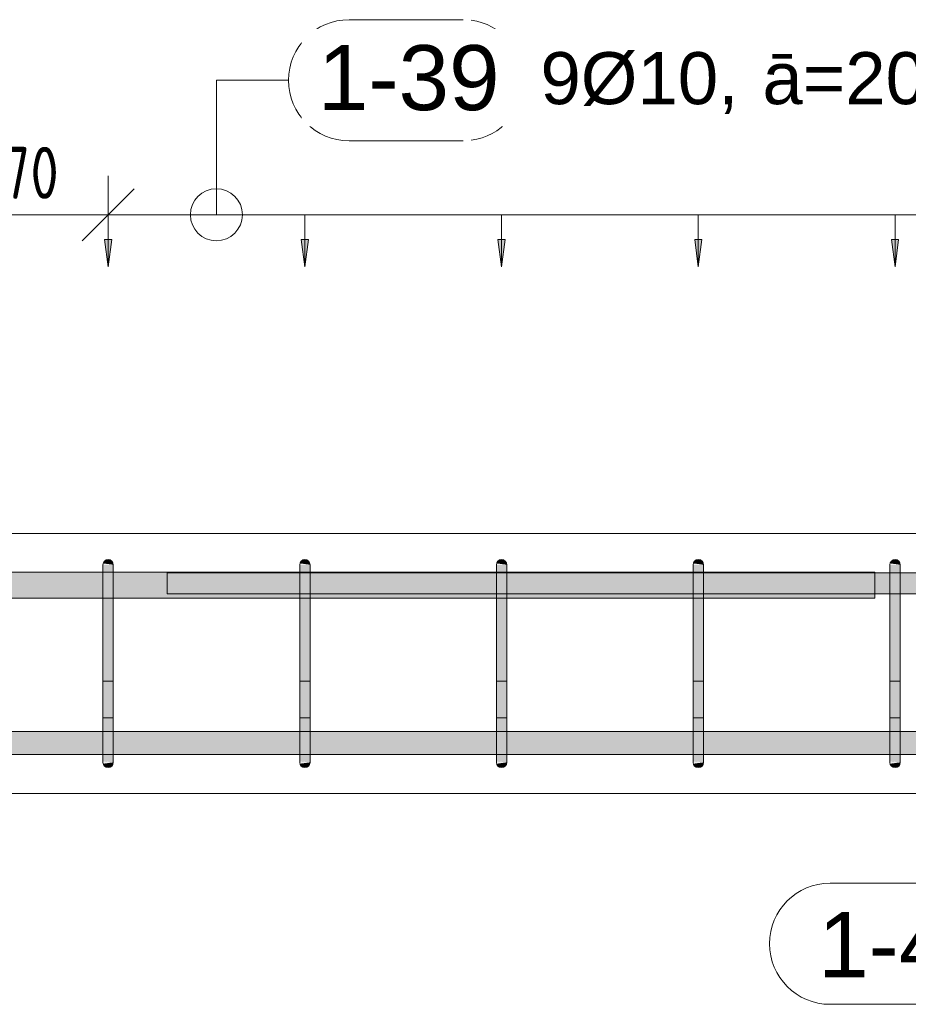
# Model space of a CAD drawing. Header units: millimetres. Extents: x 4307 to 42792, y 1610 to 10025.
# Tile 87 of 256: x 11523 to 12377, y 8467 to 9414. Entities that reach past the tile are written whole.
import ezdxf

# ---------------------------------------------------------------- set-up
doc = ezdxf.new("R2010")
doc.units = ezdxf.units.MM
for name, color, linetype, lineweight in [('A-ANNO-DIMS', 211, 'Continuous', 5), ('A-ANNO-DIMS-25', 211, 'Continuous', 5), ('S-BEAM', 12, 'Continuous', 9), ('S-RBAR', 171, 'Continuous', 5), ('S-RBAR-IDEN', 171, 'Continuous', 5)]:
    doc.layers.add(name, color=color, linetype=linetype, lineweight=lineweight)
doc.styles.add('Arial', font='arial.ttf', dxfattribs={"height": 50})
doc.styles.add('Arial_1', font='arial.ttf', dxfattribs={"height": 62.5})
doc.styles.add('ISOCPEUR_2', font='isocpeur.ttf', dxfattribs={"width": 0.8, "height": 50})
doc.dimstyles.new('Vnitřní', dxfattribs={"dimscale": 304.8, "dimtxt": 49.799059, "dimasz": 0.164042, "dimexe": 0.123031, "dimexo": 0.0625, "dimgap": 0, "dimtad": 1, "dimdec": 0, "dimzin": 0, "dimdsep": 46, "dimtxsty": 'ISOCPEUR_2', "dimblk1": 'OBLIQUE', "dimblk2": 'OBLIQUE', "dimsah": 1, "dimcen": 0.09, "dimdle": 0.123031, "dimazin": 0, "dimtfac": 1, "dimtdec": 4, "dimtix": 1, "dimtmove": 0, "dimatfit": 3, "dimfxl": 0.123031, "dimfxlon": 1, "dimtvp": 1, "dimtolj": 1, "dimtzin": 0, "dimarcsym": 2})
doc.dimstyles.new('Výztuž_kusy__řezy_', dxfattribs={"dimscale": 304.8, "dimtxt": 0.18, "dimasz": 0, "dimexe": 0, "dimexo": 0.0625, "dimgap": 0.082021, "dimtad": 1, "dimdec": 0, "dimzin": 0, "dimdsep": 46, "dimtxsty": 'Arial_1', "dimblk1": 'NONE', "dimblk2": 'NONE', "dimsah": 1, "dimcen": 0.09, "dimazin": 0, "dimtfac": 1, "dimtdec": 4, "dimtix": 1, "dimtmove": 0, "dimatfit": 3, "dimfxl": 0.164042, "dimfxlon": 1, "dimtvp": 1, "dimtfill": 1, "dimtolj": 1, "dimtzin": 0, "dimarcsym": 2})

# ---------------------------------------------------------------- blocks, each defined once
blk = doc.blocks.new('DIMBLOCK75-V1')
at = {"layer": 'A-ANNO-DIMS-25'}
for points in [[(12364.53, 9176.43), (12367.99, 9202.72), (12361.07, 9202.72)], [(12553.61, 9176.43), (12557.07, 9202.72), (12550.15, 9202.72)]]:
    blk.add_hatch(color=256, dxfattribs=at).paths.add_polyline_path(points)
for p, q in [((12553.61, 9226.43), (12364.53, 9226.43)), ((12364.53, 9226.43), (12364.53, 9226.43)), ((12364.53, 9226.43), (12364.53, 9176.43)), ((12553.61, 9226.43), (12553.61, 9226.43)), ((12553.61, 9226.43), (12553.61, 9176.43)), ((12367.99, 9202.72), (12361.07, 9202.72)), ((12361.07, 9202.72), (12364.53, 9176.43)), ((12364.53, 9176.43), (12367.99, 9202.72)), ((12557.07, 9202.72), (12550.15, 9202.72)), ((12550.15, 9202.72), (12553.61, 9176.43)), ((12553.61, 9176.43), (12557.07, 9202.72))]:
    blk.add_line(p, q, dxfattribs=at)
blk = doc.blocks.new('_None')
blk = doc.blocks.new('DIMBLOCK76-V1')
at = {"layer": 'A-ANNO-DIMS-25'}
for points in [[(12175.45, 9176.43), (12178.91, 9202.72), (12171.99, 9202.72)], [(12364.53, 9176.43), (12367.99, 9202.72), (12361.07, 9202.72)]]:
    blk.add_hatch(color=256, dxfattribs=at).paths.add_polyline_path(points)
for p, q in [((12364.53, 9226.43), (12175.45, 9226.43)), ((12175.45, 9226.43), (12175.45, 9226.43)), ((12175.45, 9226.43), (12175.45, 9176.43)), ((12364.53, 9226.43), (12364.53, 9226.43)), ((12364.53, 9226.43), (12364.53, 9176.43)), ((12178.91, 9202.72), (12171.99, 9202.72)), ((12171.99, 9202.72), (12175.45, 9176.43)), ((12175.45, 9176.43), (12178.91, 9202.72)), ((12367.99, 9202.72), (12361.07, 9202.72)), ((12361.07, 9202.72), (12364.53, 9176.43)), ((12364.53, 9176.43), (12367.99, 9202.72))]:
    blk.add_line(p, q, dxfattribs=at)
blk = doc.blocks.new('DIMBLOCK77-V1')
at = {"layer": 'A-ANNO-DIMS-25'}
for points in [[(11986.37, 9176.43), (11989.83, 9202.72), (11982.91, 9202.72)], [(12175.45, 9176.43), (12178.91, 9202.72), (12171.99, 9202.72)]]:
    blk.add_hatch(color=256, dxfattribs=at).paths.add_polyline_path(points)
for p, q in [((12175.45, 9226.43), (11986.37, 9226.43)), ((11986.37, 9226.43), (11986.37, 9226.43)), ((11986.37, 9226.43), (11986.37, 9176.43)), ((12175.45, 9226.43), (12175.45, 9226.43)), ((12175.45, 9226.43), (12175.45, 9176.43)), ((11989.83, 9202.72), (11982.91, 9202.72)), ((11982.91, 9202.72), (11986.37, 9176.43)), ((11986.37, 9176.43), (11989.83, 9202.72)), ((12178.91, 9202.72), (12171.99, 9202.72)), ((12171.99, 9202.72), (12175.45, 9176.43)), ((12175.45, 9176.43), (12178.91, 9202.72))]:
    blk.add_line(p, q, dxfattribs=at)
blk = doc.blocks.new('DIMBLOCK78-V1')
at = {"layer": 'A-ANNO-DIMS-25'}
for points in [[(11797.29, 9176.43), (11800.75, 9202.72), (11793.82, 9202.72)], [(11986.37, 9176.43), (11989.83, 9202.72), (11982.91, 9202.72)]]:
    blk.add_hatch(color=256, dxfattribs=at).paths.add_polyline_path(points)
for p, q in [((11986.37, 9226.43), (11797.29, 9226.43)), ((11797.29, 9226.43), (11797.29, 9226.43)), ((11797.29, 9226.43), (11797.29, 9176.43)), ((11986.37, 9226.43), (11986.37, 9226.43)), ((11986.37, 9226.43), (11986.37, 9176.43)), ((11800.75, 9202.72), (11793.82, 9202.72)), ((11793.82, 9202.72), (11797.29, 9176.43)), ((11797.29, 9176.43), (11800.75, 9202.72)), ((11989.83, 9202.72), (11982.91, 9202.72)), ((11982.91, 9202.72), (11986.37, 9176.43)), ((11986.37, 9176.43), (11989.83, 9202.72))]:
    blk.add_line(p, q, dxfattribs=at)
blk = doc.blocks.new('DIMBLOCK79-V1')
at = {"layer": 'A-ANNO-DIMS-25'}
for points in [[(11608.2, 9176.43), (11611.67, 9202.72), (11604.74, 9202.72)], [(11797.29, 9176.43), (11800.75, 9202.72), (11793.82, 9202.72)]]:
    blk.add_hatch(color=256, dxfattribs=at).paths.add_polyline_path(points)
for p, q in [((11797.29, 9226.43), (11608.2, 9226.43)), ((11608.2, 9226.43), (11608.2, 9226.43)), ((11608.2, 9226.43), (11608.2, 9176.43)), ((11797.29, 9226.43), (11797.29, 9226.43)), ((11797.29, 9226.43), (11797.29, 9176.43)), ((11611.67, 9202.72), (11604.74, 9202.72)), ((11604.74, 9202.72), (11608.2, 9176.43)), ((11608.2, 9176.43), (11611.67, 9202.72)), ((11800.75, 9202.72), (11793.82, 9202.72)), ((11793.82, 9202.72), (11797.29, 9176.43)), ((11797.29, 9176.43), (11800.75, 9202.72))]:
    blk.add_line(p, q, dxfattribs=at)
blk = doc.blocks.new('DIMBLOCK80-V1')
at = {"layer": 'A-ANNO-DIMS-25'}
for points in [[(11608.2, 9176.43), (11611.67, 9202.72), (11604.74, 9202.72)], [(11797.29, 9176.43), (11800.75, 9202.72), (11793.82, 9202.72)], [(11986.37, 9176.43), (11989.83, 9202.72), (11982.91, 9202.72)], [(12175.45, 9176.43), (12178.91, 9202.72), (12171.99, 9202.72)], [(12364.53, 9176.43), (12367.99, 9202.72), (12361.07, 9202.72)], [(12553.61, 9176.43), (12557.07, 9202.72), (12550.15, 9202.72)], [(12742.69, 9176.43), (12746.15, 9202.72), (12739.23, 9202.72)], [(12931.77, 9176.43), (12935.23, 9202.72), (12928.31, 9202.72)], [(13120.85, 9176.43), (13124.31, 9202.72), (13117.39, 9202.72)]]:
    blk.add_hatch(color=256, dxfattribs=at).paths.add_polyline_path(points)
for p, q in [((13120.85, 9226.43), (11608.2, 9226.43)), ((11797.29, 9226.43), (11608.2, 9226.43)), ((11608.2, 9226.43), (11608.2, 9226.43)), ((11608.2, 9226.43), (11608.2, 9176.43)), ((11986.37, 9226.43), (11797.29, 9226.43)), ((11797.29, 9226.43), (11797.29, 9226.43)), ((11797.29, 9226.43), (11797.29, 9176.43)), ((12175.45, 9226.43), (11986.37, 9226.43)), ((11986.37, 9226.43), (11986.37, 9226.43)), ((11986.37, 9226.43), (11986.37, 9176.43)), ((12364.53, 9226.43), (12175.45, 9226.43)), ((12175.45, 9226.43), (12175.45, 9226.43)), ((12175.45, 9226.43), (12175.45, 9176.43)), ((12553.61, 9226.43), (12364.53, 9226.43)), ((12364.53, 9226.43), (12364.53, 9226.43)), ((12364.53, 9226.43), (12364.53, 9176.43)), ((12742.69, 9226.43), (12553.61, 9226.43)), ((12553.61, 9226.43), (12553.61, 9226.43)), ((12553.61, 9226.43), (12553.61, 9176.43)), ((12931.77, 9226.43), (12742.69, 9226.43)), ((12742.69, 9226.43), (12742.69, 9226.43)), ((12742.69, 9226.43), (12742.69, 9176.43)), ((13120.85, 9226.43), (12931.77, 9226.43)), ((12931.77, 9226.43), (12931.77, 9226.43)), ((12931.77, 9226.43), (12931.77, 9176.43)), ((13120.85, 9226.43), (13120.85, 9226.43)), ((13120.85, 9226.43), (13120.85, 9176.43)), ((11611.67, 9202.72), (11604.74, 9202.72)), ((11604.74, 9202.72), (11608.2, 9176.43)), ((11608.2, 9176.43), (11611.67, 9202.72)), ((11800.75, 9202.72), (11793.82, 9202.72)), ((11793.82, 9202.72), (11797.29, 9176.43)), ((11797.29, 9176.43), (11800.75, 9202.72)), ((11989.83, 9202.72), (11982.91, 9202.72)), ((11982.91, 9202.72), (11986.37, 9176.43)), ((11986.37, 9176.43), (11989.83, 9202.72)), ((12178.91, 9202.72), (12171.99, 9202.72)), ((12171.99, 9202.72), (12175.45, 9176.43)), ((12175.45, 9176.43), (12178.91, 9202.72)), ((12367.99, 9202.72), (12361.07, 9202.72)), ((12361.07, 9202.72), (12364.53, 9176.43)), ((12364.53, 9176.43), (12367.99, 9202.72)), ((12557.07, 9202.72), (12550.15, 9202.72)), ((12550.15, 9202.72), (12553.61, 9176.43)), ((12553.61, 9176.43), (12557.07, 9202.72)), ((12746.15, 9202.72), (12739.23, 9202.72)), ((12739.23, 9202.72), (12742.69, 9176.43)), ((12742.69, 9176.43), (12746.15, 9202.72)), ((12935.23, 9202.72), (12928.31, 9202.72)), ((12928.31, 9202.72), (12931.77, 9176.43)), ((12931.77, 9176.43), (12935.23, 9202.72)), ((13124.31, 9202.72), (13117.39, 9202.72)), ((13117.39, 9202.72), (13120.85, 9176.43)), ((13120.85, 9176.43), (13124.31, 9202.72))]:
    blk.add_line(p, q, dxfattribs=at)
blk = doc.blocks.new('Popisek výztuže__BEZ NATOČENÍ_ - _Typ_ množství_PRAVÝ _řezy_-573725-V1')
at = {"layer": 'S-RBAR-IDEN'}
for p, q in [((5911.19, 9413.62), (5801.5, 9413.62)), ((5801.5, 9297.19), (5911.19, 9297.19))]:
    blk.add_line(p, q, dxfattribs=at)
for centre, start, end in [((5801.5, 9355.4), 90, 270), ((5911.19, 9355.4), 277.64339, 82.35661)]:
    blk.add_arc(centre, 58.22, start, end, dxfattribs=at)
blk = doc.blocks.new('DIMBLOCK208-V1')
at = {"layer": 'A-ANNO-DIMS-25'}
for p, q in [((11438.2, 9226.43), (11438.2, 9263.93)), ((11608.2, 9226.43), (11608.2, 9263.93)), ((11438.2, 9226.43), (11463.2, 9251.43)), ((11608.2, 9226.43), (11633.2, 9251.43)), ((11400.7, 9226.43), (11645.7, 9226.43)), ((11438.2, 9226.43), (11413.2, 9201.43)), ((11438.2, 9226.43), (11438.2, 9188.93)), ((11608.2, 9226.43), (11583.2, 9201.43)), ((11608.2, 9226.43), (11608.2, 9188.93))]:
    blk.add_line(p, q, dxfattribs=at)
at = {"layer": 'A-ANNO-DIMS-25', "color": 0, "insert": (11485.38, 9291.76), "char_height": 50, "width": 90.7875, "attachment_point": 1, "line_spacing_factor": 1.149209, "style": 'ISOCPEUR_2'}
blk.add_mtext('170', dxfattribs=at)
blk = doc.blocks.new('_Oblique')
at = {"color": 0, "linetype": 'ByBlock', "lineweight": -2}
blk.add_line((-0.5, -0.5), (0.5, 0.5), dxfattribs=at)
blk = doc.blocks.new('Popisek výztuže - _Typ_ množství_PRAVÝ-500031-V1')
at = {"layer": 'S-RBAR-IDEN'}
for p, q in [((6694.54, 8583.84), (6584.84, 8583.84)), ((6584.84, 8467.41), (6694.54, 8467.41))]:
    blk.add_line(p, q, dxfattribs=at)
for centre, start, end in [((6584.84, 8525.62), 90, 270), ((6694.54, 8525.62), 277.64339, 82.35661)]:
    blk.add_arc(centre, 58.22, start, end, dxfattribs=at)

msp = doc.modelspace()

# ---------------------------------------------------------------- hatches: boundary and pattern name
at = {"layer": 'S-RBAR'}
for points in [[(11613.2, 8865), (11613.2, 8890), (11603.2, 8890), (11603.2, 8865)], [(11613.2, 8890), (11613.03, 8891.29), (11612.53, 8892.5), (11611.74, 8893.54), (11610.7, 8894.33), (11609.5, 8894.83), (11608.2, 8895), (11606.91, 8894.83), (11605.7, 8894.33), (11604.67, 8893.54), (11603.87, 8892.5), (11603.38, 8891.29), (11613.03, 8890.02)], [(11802.29, 8865), (11802.29, 8890), (11792.29, 8890), (11792.29, 8865)], [(11802.29, 8890), (11802.12, 8891.29), (11801.62, 8892.5), (11800.82, 8893.54), (11799.79, 8894.33), (11798.58, 8894.83), (11797.29, 8895), (11795.99, 8894.83), (11794.79, 8894.33), (11793.75, 8893.54), (11792.96, 8892.5), (11792.46, 8891.29), (11802.12, 8890.02)], [(11991.37, 8865), (11991.37, 8890), (11981.37, 8890), (11981.37, 8865)], [(11991.37, 8890), (11991.2, 8891.29), (11990.7, 8892.5), (11989.9, 8893.54), (11988.87, 8894.33), (11987.66, 8894.83), (11986.37, 8895), (11985.07, 8894.83), (11983.87, 8894.33), (11982.83, 8893.54), (11982.04, 8892.5), (11981.54, 8891.29), (11991.2, 8890.02)], [(12180.45, 8865), (12180.45, 8890), (12170.45, 8890), (12170.45, 8865)], [(12180.45, 8890), (12180.28, 8891.29), (12179.78, 8892.5), (12178.98, 8893.54), (12177.95, 8894.33), (12176.74, 8894.83), (12175.45, 8895), (12174.15, 8894.83), (12172.95, 8894.33), (12171.91, 8893.54), (12171.12, 8892.5), (12170.62, 8891.29), (12180.28, 8890.02)], [(12369.53, 8865), (12369.53, 8890), (12359.53, 8890), (12359.53, 8865)], [(12369.53, 8890), (12369.36, 8891.29), (12368.86, 8892.5), (12368.06, 8893.54), (12367.03, 8894.33), (12365.82, 8894.83), (12364.53, 8895), (12363.23, 8894.83), (12362.03, 8894.33), (12360.99, 8893.54), (12360.2, 8892.5), (12359.7, 8891.29), (12369.36, 8890.02)], [(11613.2, 8725), (11613.2, 8865), (11603.2, 8865), (11603.2, 8725)], [(11802.29, 8725), (11802.29, 8865), (11792.29, 8865), (11792.29, 8725)], [(11991.37, 8725), (11991.37, 8865), (11981.37, 8865), (11981.37, 8725)], [(12180.45, 8725), (12180.45, 8865), (12170.45, 8865), (12170.45, 8725)], [(12369.53, 8725), (12369.53, 8865), (12359.53, 8865), (12359.53, 8725)], [(11608.2, 8695), (11609.5, 8695.17), (11610.7, 8695.67), (11611.74, 8696.46), (11612.53, 8697.5), (11613.03, 8698.71), (11613.03, 8699.98), (11603.38, 8698.71), (11603.87, 8697.5), (11604.67, 8696.46), (11605.7, 8695.67), (11606.91, 8695.17)], [(11797.29, 8695), (11798.58, 8695.17), (11799.79, 8695.67), (11800.82, 8696.46), (11801.62, 8697.5), (11802.12, 8698.71), (11802.12, 8699.98), (11792.46, 8698.71), (11792.96, 8697.5), (11793.75, 8696.46), (11794.79, 8695.67), (11795.99, 8695.17)], [(11986.37, 8695), (11987.66, 8695.17), (11988.87, 8695.67), (11989.9, 8696.46), (11990.7, 8697.5), (11991.2, 8698.71), (11991.2, 8699.98), (11981.54, 8698.71), (11982.04, 8697.5), (11982.83, 8696.46), (11983.87, 8695.67), (11985.07, 8695.17)], [(12175.45, 8695), (12176.74, 8695.17), (12177.95, 8695.67), (12178.98, 8696.46), (12179.78, 8697.5), (12180.28, 8698.71), (12180.28, 8699.98), (12170.62, 8698.71), (12171.12, 8697.5), (12171.91, 8696.46), (12172.95, 8695.67), (12174.15, 8695.17)], [(12364.53, 8695), (12365.82, 8695.17), (12367.03, 8695.67), (12368.06, 8696.46), (12368.86, 8697.5), (12369.36, 8698.71), (12369.36, 8699.98), (12359.7, 8698.71), (12360.2, 8697.5), (12360.99, 8696.46), (12362.03, 8695.67), (12363.23, 8695.17)]]:
    msp.add_hatch(color=7, dxfattribs=at).paths.add_polyline_path(points)
h = msp.add_hatch(color=7, dxfattribs=at)
h.paths.add_polyline_path([(7690, 8857.8), (7847.89, 8857.8), (7847.89, 8882.8), (7690, 8882.8), (7690, 8879.13)])
h.paths.add_polyline_path([(10963.13, 8857.8), (11049.14, 8857.8), (11049.14, 8882.8), (10963.13, 8882.8), (10963.13, 8865)])
h.paths.add_polyline_path([(12345, 8857.8), (12345, 8882.8), (12180.45, 8882.8), (12180.45, 8857.8), (12338.34, 8857.8)])
h.paths.add_polyline_path([(9995, 8857.8), (10035, 8857.8), (10035, 8882.8), (9995, 8882.8), (9995, 8865)])
h.paths.add_polyline_path([(7857.89, 8857.8), (8030.39, 8857.8), (8030.39, 8882.8), (7857.89, 8882.8), (7857.89, 8865)])
h.paths.add_polyline_path([(9275.54, 8857.8), (9335, 8857.8), (9335, 8882.8), (9245, 8882.8), (9245, 8857.8)])
h.paths.add_polyline_path([(9982.34, 8857.8), (9985, 8857.8), (9985, 8882.8), (9945, 8882.8), (9945, 8857.8)])
h.paths.add_polyline_path([(9395, 8857.8), (9435, 8857.8), (9435, 8882.8), (9395, 8882.8), (9395, 8865)])
h.paths.add_polyline_path([(12170.45, 8857.8), (12170.45, 8882.8), (11991.37, 8882.8), (11991.37, 8857.8), (12102.74, 8857.8)])
h.paths.add_polyline_path([(10045, 8857.8), (10085, 8857.8), (10085, 8882.8), (10045, 8882.8), (10045, 8865)])
h.paths.add_polyline_path([(8040.39, 8857.8), (8212.89, 8857.8), (8212.89, 8882.8), (8040.39, 8882.8), (8040.39, 8865)])
h.paths.add_polyline_path([(9354.08, 8857.8), (9385, 8857.8), (9385, 8882.8), (9345, 8882.8), (9345, 8857.8)])
h.paths.add_polyline_path([(9935, 8857.8), (9935, 8882.8), (9895, 8882.8), (9895, 8857.8), (9903.81, 8857.8)])
h.paths.add_polyline_path([(8222.89, 8857.8), (8371.42, 8857.8), (8371.42, 8882.8), (8222.89, 8882.8), (8222.89, 8865)])
h.paths.add_polyline_path([(10924.74, 8857.8), (10953.13, 8857.8), (10953.13, 8882.8), (10867.11, 8882.8), (10867.11, 8857.8)])
h.paths.add_polyline_path([(10095, 8857.8), (10185, 8857.8), (10185, 8882.8), (10095, 8882.8), (10095, 8865)])
h.paths.add_polyline_path([(11981.37, 8857.8), (11981.37, 8882.8), (11802.29, 8882.8), (11802.29, 8857.8), (11945.67, 8857.8)])
h.paths.add_polyline_path([(10857.11, 8857.8), (10857.11, 8882.8), (10771.09, 8882.8), (10771.09, 8857.8), (10846.21, 8857.8)])
h.paths.add_polyline_path([(9835, 8857.8), (9835, 8882.8), (9795, 8882.8), (9795, 8857.8), (9825.28, 8857.8)])
h.paths.add_polyline_path([(8381.42, 8857.8), (8467.37, 8857.8), (8467.37, 8882.8), (8381.42, 8882.8), (8381.42, 8865)])
h.paths.add_polyline_path([(9885, 8857.8), (9885, 8882.8), (9845, 8882.8), (9845, 8857.8)])
h.paths.add_polyline_path([(8477.37, 8857.8), (8563.33, 8857.8), (8563.33, 8882.8), (8477.37, 8882.8), (8477.37, 8865)])
h.paths.add_polyline_path([(10195, 8857.8), (10281.02, 8857.8), (10281.02, 8882.8), (10195, 8882.8), (10195, 8865)])
h.paths.add_polyline_path([(11792.29, 8857.8), (11792.29, 8882.8), (11613.2, 8882.8), (11613.2, 8857.8), (11788.6, 8857.8)])
h.paths.add_polyline_path([(11059.14, 8857.8), (11145.16, 8857.8), (11145.16, 8882.8), (11059.14, 8882.8), (11059.14, 8865)])
h.paths.add_polyline_path([(9495, 8857.8), (9535, 8857.8), (9535, 8882.8), (9495, 8882.8), (9495, 8865)])
h.paths.add_polyline_path([(9785, 8857.8), (9785, 8882.8), (9745, 8882.8), (9745, 8857.8), (9746.74, 8857.8)])
h.paths.add_polyline_path([(11603.2, 8857.8), (11603.2, 8882.8), (11443.2, 8882.8), (11443.2, 8857.8), (11474.47, 8857.8)])
h.paths.add_polyline_path([(10291.02, 8857.8), (10377.03, 8857.8), (10377.03, 8882.8), (10291.02, 8882.8), (10291.02, 8865)])
h.paths.add_polyline_path([(8573.33, 8857.8), (8659.28, 8857.8), (8659.28, 8882.8), (8573.33, 8882.8), (8573.33, 8865)])
h.paths.add_polyline_path([(9235, 8857.8), (9235, 8882.8), (9149.05, 8882.8), (9149.05, 8857.8), (9197.01, 8857.8)])
h.paths.add_polyline_path([(10761.09, 8857.8), (10761.09, 8882.8), (10675.08, 8882.8), (10675.08, 8857.8), (10689.14, 8857.8)])
h.paths.add_polyline_path([(9685, 8857.8), (9685, 8882.8), (9645, 8882.8), (9645, 8857.8), (9668.21, 8857.8)])
h.paths.add_polyline_path([(8669.28, 8857.8), (8755.23, 8857.8), (8755.23, 8882.8), (8669.28, 8882.8), (8669.28, 8865)])
h.paths.add_polyline_path([(11433.2, 8857.8), (11433.2, 8882.8), (11347.19, 8882.8), (11347.19, 8857.8), (11395.94, 8857.8)])
h.paths.add_polyline_path([(9735, 8857.8), (9735, 8882.8), (9695, 8882.8), (9695, 8857.8)])
h.paths.add_polyline_path([(10387.03, 8857.8), (10473.05, 8857.8), (10473.05, 8882.8), (10387.03, 8882.8), (10387.03, 8865)])
h.paths.add_polyline_path([(8765.23, 8857.8), (8851.19, 8857.8), (8851.19, 8882.8), (8765.23, 8882.8), (8765.23, 8865)])
h.paths.add_polyline_path([(10483.05, 8857.8), (10569.06, 8857.8), (10569.06, 8882.8), (10483.05, 8882.8), (10483.05, 8865)])
h.paths.add_polyline_path([(8861.19, 8857.8), (8947.14, 8857.8), (8947.14, 8882.8), (8861.19, 8882.8), (8861.19, 8865)])
h.paths.add_polyline_path([(9635, 8857.8), (9635, 8882.8), (9595, 8882.8), (9595, 8857.8)])
h.paths.add_polyline_path([(11337.19, 8857.8), (11337.19, 8882.8), (11251.17, 8882.8), (11251.17, 8857.8), (11317.41, 8857.8)])
h.paths.add_polyline_path([(10579.06, 8857.8), (10665.08, 8857.8), (10665.08, 8882.8), (10579.06, 8882.8), (10579.06, 8865)])
h.paths.add_polyline_path([(9445, 8857.8), (9485, 8857.8), (9485, 8882.8), (9445, 8882.8), (9445, 8865)])
h.paths.add_polyline_path([(11241.17, 8857.8), (11241.17, 8882.8), (11155.16, 8882.8), (11155.16, 8857.8), (11160.34, 8857.8)])
h.paths.add_polyline_path([(9585, 8857.8), (9585, 8882.8), (9545, 8882.8), (9545, 8857.8), (9550.41, 8857.8)])
h.paths.add_polyline_path([(8957.14, 8857.8), (9043.09, 8857.8), (9043.09, 8882.8), (8957.14, 8882.8), (8957.14, 8865)])
h.paths.add_polyline_path([(9053.09, 8857.8), (9139.05, 8857.8), (9139.05, 8882.8), (9053.09, 8882.8), (9053.09, 8865)])
h = msp.add_hatch(color=7, dxfattribs=at)
h.paths.add_polyline_path([(12345, 8862.07), (12359.53, 8862.07), (12359.53, 8882.07), (12345, 8882.07), (12345, 8865)])
h.paths.add_polyline_path([(12385, 8862.07), (12385, 8882.07), (12369.53, 8882.07), (12369.53, 8862.07)])
h = msp.add_hatch(color=7, dxfattribs=at)
h.paths.add_polyline_path([(12359.53, 8707.64), (12359.53, 8729.64), (12180.45, 8729.64), (12180.45, 8707.64), (12338.34, 8707.64)])
h.paths.add_polyline_path([(13830.46, 8707.64), (13862.89, 8707.92), (13862.89, 8729.64), (13776.87, 8729.64), (13776.87, 8707.64), (13791.2, 8707.64)])
h.paths.add_polyline_path([(11945.67, 8707.64), (11981.37, 8707.92), (11981.37, 8729.64), (11802.29, 8729.64), (11802.29, 8707.64), (11867.14, 8707.64)])
h.paths.add_polyline_path([(10532.07, 8707.64), (10569.06, 8707.92), (10569.06, 8729.64), (10483.05, 8729.64), (10483.05, 8707.64), (10492.81, 8707.64)])
h.paths.add_polyline_path([(9745, 8707.64), (9785, 8707.92), (9785, 8729.64), (9745, 8729.64), (9745, 8707.92)])
h.paths.add_polyline_path([(13872.89, 8707.64), (13958.91, 8707.92), (13958.91, 8729.64), (13872.89, 8729.64), (13872.89, 8707.92)])
h.paths.add_polyline_path([(10579.06, 8707.64), (10665.08, 8707.92), (10665.08, 8729.64), (10579.06, 8729.64), (10579.06, 8707.92)])
h.paths.add_polyline_path([(11991.37, 8707.64), (12170.45, 8707.92), (12170.45, 8729.64), (11991.37, 8729.64), (11991.37, 8707.92)])
h.paths.add_polyline_path([(13968.91, 8707.64), (14054.92, 8707.92), (14054.92, 8729.64), (13968.91, 8729.64), (13968.91, 8707.92)])
h.paths.add_polyline_path([(10675.08, 8707.64), (10761.09, 8707.92), (10761.09, 8729.64), (10675.08, 8729.64), (10675.08, 8707.92)])
h.paths.add_polyline_path([(9727.7, 8707.64), (9735, 8707.92), (9735, 8729.64), (9727.7, 8729.64), (9727.7, 8707.92)])
h.paths.add_polyline_path([(11792.29, 8707.64), (11792.29, 8729.64), (11613.2, 8729.64), (11613.2, 8707.64), (11788.6, 8707.64)])
h.paths.add_polyline_path([(13766.87, 8707.64), (13766.87, 8729.64), (13680.86, 8729.64), (13680.86, 8707.64), (13751.93, 8707.64)])
h.paths.add_polyline_path([(14985, 8707.64), (14985, 8729.64), (14945, 8729.64), (14945, 8707.64), (14969.19, 8707.64)])
h.paths.add_polyline_path([(10473.05, 8707.64), (10473.05, 8729.64), (10387.03, 8729.64), (10387.03, 8707.64), (10453.54, 8707.64)])
h.paths.add_polyline_path([(15002.3, 8707.64), (15002.3, 8729.64), (14995, 8729.64), (14995, 8707.64)])
h.paths.add_polyline_path([(10377.03, 8707.64), (10377.03, 8729.64), (10291.02, 8729.64), (10291.02, 8707.64), (10375.01, 8707.64)])
h.paths.add_polyline_path([(14935, 8707.64), (14935, 8729.64), (14895, 8729.64), (14895, 8707.64), (14929.93, 8707.64)])
h.paths.add_polyline_path([(14064.92, 8707.64), (14150.94, 8707.92), (14150.94, 8729.64), (14064.92, 8729.64), (14064.92, 8707.92)])
h.paths.add_polyline_path([(11603.2, 8707.64), (11603.2, 8729.64), (11443.2, 8729.64), (11443.2, 8707.64), (11592.27, 8707.64)])
h.paths.add_polyline_path([(12369.53, 8707.64), (12548.61, 8707.92), (12548.61, 8729.64), (12369.53, 8729.64), (12369.53, 8707.92)])
h.paths.add_polyline_path([(10281.02, 8707.64), (10281.02, 8729.64), (10195, 8729.64), (10195, 8707.64), (10257.21, 8707.64)])
h.paths.add_polyline_path([(13670.86, 8707.64), (13670.86, 8729.64), (13584.84, 8729.64), (13584.84, 8707.64), (13634.13, 8707.64)])
h.paths.add_polyline_path([(9795, 8707.64), (9835, 8707.92), (9835, 8729.64), (9795, 8729.64), (9795, 8707.92)])
h.paths.add_polyline_path([(14160.94, 8707.64), (14246.95, 8707.92), (14246.95, 8729.64), (14160.94, 8729.64), (14160.94, 8707.92)])
h.paths.add_polyline_path([(10771.09, 8707.64), (10857.11, 8707.92), (10857.11, 8729.64), (10771.09, 8729.64), (10771.09, 8707.92)])
h.paths.add_polyline_path([(9845, 8707.64), (9885, 8707.92), (9885, 8729.64), (9845, 8729.64), (9845, 8707.92)])
h.paths.add_polyline_path([(13574.84, 8707.64), (13574.84, 8729.64), (13488.83, 8729.64), (13488.83, 8707.64), (13555.6, 8707.64)])
h.paths.add_polyline_path([(14256.95, 8707.64), (14342.97, 8707.92), (14342.97, 8729.64), (14256.95, 8729.64), (14256.95, 8707.92)])
h.paths.add_polyline_path([(9895, 8707.64), (9935, 8707.92), (9935, 8729.64), (9895, 8729.64), (9895, 8707.92)])
h.paths.add_polyline_path([(12558.61, 8707.64), (12737.69, 8707.92), (12737.69, 8729.64), (12558.61, 8729.64), (12558.61, 8707.92)])
h.paths.add_polyline_path([(11433.2, 8707.64), (11433.2, 8729.64), (11347.19, 8729.64), (11347.19, 8707.64), (11395.94, 8707.64)])
h.paths.add_polyline_path([(14885, 8707.64), (14885, 8729.64), (14845, 8729.64), (14845, 8707.64), (14851.39, 8707.64)])
h.paths.add_polyline_path([(10185, 8707.64), (10185, 8729.64), (10095, 8729.64), (10095, 8707.64), (10178.68, 8707.64)])
h.paths.add_polyline_path([(14835, 8707.64), (14835, 8729.64), (14795, 8729.64), (14795, 8707.64), (14812.13, 8707.64)])
h.paths.add_polyline_path([(10867.11, 8707.64), (10953.13, 8707.92), (10953.13, 8729.64), (10867.11, 8729.64), (10867.11, 8707.92)])
h.paths.add_polyline_path([(11337.19, 8707.64), (11337.19, 8729.64), (11251.17, 8729.64), (11251.17, 8707.64), (11317.41, 8707.64)])
h.paths.add_polyline_path([(14785, 8707.64), (14785, 8729.64), (14745, 8729.64), (14745, 8707.64), (14772.86, 8707.64)])
h.paths.add_polyline_path([(10963.13, 8707.64), (11049.14, 8707.92), (11049.14, 8729.64), (10963.13, 8729.64), (10963.13, 8707.92)])
h.paths.add_polyline_path([(12747.69, 8707.64), (12926.77, 8707.92), (12926.77, 8729.64), (12747.69, 8729.64), (12747.69, 8707.92)])
h.paths.add_polyline_path([(14352.97, 8707.64), (14438.98, 8707.92), (14438.98, 8729.64), (14352.97, 8729.64), (14352.97, 8707.92)])
h.paths.add_polyline_path([(13478.83, 8707.64), (13478.83, 8729.64), (13392.81, 8729.64), (13392.81, 8707.64), (13477.07, 8707.64)])
h.paths.add_polyline_path([(10085, 8707.64), (10085, 8729.64), (10045, 8729.64), (10045, 8707.64), (10060.88, 8707.64)])
h.paths.add_polyline_path([(14448.98, 8707.64), (14535, 8707.92), (14535, 8729.64), (14448.98, 8729.64), (14448.98, 8707.92)])
h.paths.add_polyline_path([(11241.17, 8707.64), (11241.17, 8729.64), (11155.16, 8729.64), (11155.16, 8707.64), (11238.87, 8707.64)])
h.paths.add_polyline_path([(13382.81, 8707.64), (13382.81, 8729.64), (13296.8, 8729.64), (13296.8, 8707.64), (13359.27, 8707.64)])
h.paths.add_polyline_path([(9945, 8707.64), (9985, 8707.92), (9985, 8729.64), (9945, 8729.64), (9945, 8707.92)])
h.paths.add_polyline_path([(12936.77, 8707.64), (13115.85, 8707.92), (13115.85, 8729.64), (12936.77, 8729.64), (12936.77, 8707.92)])
h.paths.add_polyline_path([(10035, 8707.64), (10035, 8729.64), (9995, 8729.64), (9995, 8707.64), (10021.61, 8707.64)])
h.paths.add_polyline_path([(14735, 8707.64), (14735, 8729.64), (14695, 8729.64), (14695, 8707.64), (14733.59, 8707.64)])
h.paths.add_polyline_path([(11145.16, 8707.64), (11145.16, 8729.64), (11059.14, 8729.64), (11059.14, 8707.64), (11121.07, 8707.64)])
h.paths.add_polyline_path([(14545, 8707.64), (14635, 8707.92), (14635, 8729.64), (14545, 8729.64), (14545, 8707.92)])
h.paths.add_polyline_path([(13286.8, 8707.64), (13286.8, 8729.64), (13125.85, 8729.64), (13125.85, 8707.64), (13280.73, 8707.64)])
h.paths.add_polyline_path([(14685, 8707.64), (14685, 8729.64), (14645, 8729.64), (14645, 8707.64), (14655.06, 8707.64)])
h = msp.add_hatch(color=7, dxfattribs=at)
h.paths.add_polyline_path([(11613.2, 8703.08), (11613.2, 8703.74), (11611.85, 8703.89), (11611, 8703.51)])
h.paths.add_polyline_path([(11607.71, 8705.53), (11606.03, 8707.49), (11603.2, 8707.92), (11603.2, 8706.75)])
h.paths.add_polyline_path([(11613.2, 8711.72), (11613.2, 8713.44), (11603.2, 8715.43), (11607.93, 8711.91)])
h.paths.add_polyline_path([(11611.18, 8724.03), (11613.2, 8724.24), (11613.2, 8725), (11603.2, 8725), (11603.2, 8724.03)])
h = msp.add_hatch(color=7, dxfattribs=at)
h.paths.add_polyline_path([(11613.2, 8700), (11613.2, 8703.08), (11611, 8703.51), (11611.85, 8703.89), (11613.2, 8703.74), (11613.2, 8711.72), (11608.67, 8711.99), (11603.2, 8715.43), (11603.2, 8708.15), (11606.18, 8707.32), (11607.71, 8705.53), (11603.2, 8706.75), (11603.38, 8700.99), (11605.29, 8700.85), (11609.5, 8700.4)])
h.paths.add_polyline_path([(11603.2, 8700), (11613.2, 8700), (11603.2, 8700.85)])
h.paths.add_polyline_path([(11613.2, 8713.44), (11613.2, 8724.24), (11611.18, 8724.03), (11603.2, 8724.03), (11603.2, 8715.43)])
h = msp.add_hatch(color=7, dxfattribs=at)
h.paths.add_polyline_path([(11802.29, 8703.08), (11802.29, 8703.74), (11800.93, 8703.89), (11800.08, 8703.51)])
h.paths.add_polyline_path([(11796.79, 8705.53), (11795.11, 8707.49), (11792.29, 8707.92), (11792.29, 8706.75)])
h.paths.add_polyline_path([(11802.29, 8711.72), (11802.29, 8713.44), (11792.29, 8715.43), (11797.01, 8711.91)])
h.paths.add_polyline_path([(11800.26, 8724.03), (11802.29, 8724.24), (11802.29, 8725), (11792.29, 8725), (11792.29, 8724.03)])
h = msp.add_hatch(color=7, dxfattribs=at)
h.paths.add_polyline_path([(11802.29, 8700), (11802.29, 8703.08), (11800.08, 8703.51), (11800.93, 8703.89), (11802.29, 8703.74), (11802.29, 8711.72), (11797.75, 8711.99), (11792.29, 8715.43), (11792.29, 8708.15), (11795.26, 8707.32), (11796.79, 8705.53), (11792.29, 8706.75), (11792.46, 8700.99), (11794.37, 8700.85), (11798.58, 8700.4)])
h.paths.add_polyline_path([(11792.29, 8700), (11802.29, 8700), (11792.29, 8700.85)])
h.paths.add_polyline_path([(11802.29, 8713.44), (11802.29, 8724.24), (11800.26, 8724.03), (11792.29, 8724.03), (11792.29, 8715.43)])
h = msp.add_hatch(color=7, dxfattribs=at)
h.paths.add_polyline_path([(11991.37, 8703.08), (11991.37, 8703.74), (11990.01, 8703.89), (11989.16, 8703.51)])
h.paths.add_polyline_path([(11985.88, 8705.53), (11984.19, 8707.49), (11981.37, 8707.92), (11981.37, 8706.75), (11984.94, 8705.79)])
h.paths.add_polyline_path([(11991.37, 8711.72), (11991.37, 8713.44), (11981.37, 8715.43), (11986.09, 8711.91)])
h.paths.add_polyline_path([(11989.34, 8724.03), (11991.37, 8724.24), (11991.37, 8725), (11981.37, 8725), (11981.37, 8724.03)])
h = msp.add_hatch(color=7, dxfattribs=at)
h.paths.add_polyline_path([(11991.37, 8700), (11991.37, 8703.08), (11989.16, 8703.51), (11990.01, 8703.89), (11991.37, 8703.74), (11991.37, 8711.72), (11986.84, 8711.99), (11986.03, 8712.5), (11984.94, 8712.5), (11984.94, 8713.19), (11981.37, 8715.43), (11981.37, 8708.15), (11984.34, 8707.32), (11985.88, 8705.53), (11981.37, 8706.75), (11981.54, 8700.99), (11984.94, 8700.69), (11987.66, 8700.4)])
h.paths.add_polyline_path([(11991.37, 8700), (11981.37, 8700.85), (11981.54, 8700), (11984.94, 8700)])
h.paths.add_polyline_path([(11991.37, 8713.44), (11991.37, 8724.24), (11989.34, 8724.03), (11981.37, 8724.03), (11981.37, 8715.43), (11984.94, 8714.72)])
h = msp.add_hatch(color=7, dxfattribs=at)
h.paths.add_polyline_path([(12180.45, 8703.08), (12180.45, 8703.74), (12179.09, 8703.89), (12178.25, 8703.51)])
h.paths.add_polyline_path([(12174.96, 8705.53), (12173.27, 8707.49), (12170.45, 8707.92), (12170.45, 8706.75)])
h.paths.add_polyline_path([(12180.45, 8711.72), (12180.45, 8713.44), (12170.45, 8715.43), (12175.17, 8711.91)])
h.paths.add_polyline_path([(12178.42, 8724.03), (12180.45, 8724.24), (12180.45, 8725), (12170.45, 8725), (12170.45, 8724.03)])
h = msp.add_hatch(color=7, dxfattribs=at)
h.paths.add_polyline_path([(12180.45, 8700), (12180.45, 8703.08), (12178.25, 8703.51), (12179.09, 8703.89), (12180.45, 8703.74), (12180.45, 8711.72), (12175.92, 8711.99), (12170.45, 8715.43), (12170.45, 8708.15), (12173.42, 8707.32), (12174.96, 8705.53), (12170.45, 8706.75), (12170.62, 8700.99), (12172.53, 8700.85), (12176.74, 8700.4)])
h.paths.add_polyline_path([(12170.45, 8700), (12180.45, 8700), (12170.45, 8700.85)])
h.paths.add_polyline_path([(12180.45, 8713.44), (12180.45, 8724.24), (12178.42, 8724.03), (12170.45, 8724.03), (12170.45, 8715.43)])
h = msp.add_hatch(color=7, dxfattribs=at)
h.paths.add_polyline_path([(12369.53, 8703.08), (12369.53, 8703.74), (12368.17, 8703.89), (12367.33, 8703.51)])
h.paths.add_polyline_path([(12364.04, 8705.53), (12362.36, 8707.49), (12359.53, 8707.92), (12359.53, 8706.75)])
h.paths.add_polyline_path([(12369.53, 8711.72), (12369.53, 8713.44), (12359.53, 8715.43), (12364.25, 8711.91)])
h.paths.add_polyline_path([(12367.5, 8724.03), (12369.53, 8724.24), (12369.53, 8725), (12359.53, 8725), (12359.53, 8724.03)])
h = msp.add_hatch(color=7, dxfattribs=at)
h.paths.add_polyline_path([(12369.53, 8700), (12369.53, 8703.08), (12367.33, 8703.51), (12368.17, 8703.89), (12369.53, 8703.74), (12369.53, 8711.72), (12365, 8711.99), (12359.53, 8715.43), (12359.53, 8708.15), (12362.5, 8707.32), (12364.04, 8705.53), (12359.53, 8706.75), (12359.7, 8700.99), (12361.62, 8700.85), (12365.82, 8700.4)])
h.paths.add_polyline_path([(12359.53, 8700), (12369.53, 8700), (12359.53, 8700.85)])
h.paths.add_polyline_path([(12369.53, 8713.44), (12369.53, 8724.24), (12367.5, 8724.03), (12359.53, 8724.03), (12359.53, 8715.43)])

# ---------------------------------------------------------------- linework, layer by layer
at = {"layer": 'S-BEAM'}
for p, q in [((9890, 8920), (14840, 8920)), ((9890, 8920), (14840, 8920)), ((14840, 8670), (9890, 8670)), ((9890, 8670), (14840, 8670))]:
    msp.add_line(p, q, dxfattribs=at)
at = {"layer": 'S-RBAR'}
for p, q in [((11603.2, 8865), (11603.2, 8890)), ((11603.2, 8865), (11603.2, 8890)), ((11613.2, 8865), (11613.2, 8890)), ((11613.2, 8865), (11613.2, 8890)), ((11792.29, 8865), (11792.29, 8890)), ((11792.29, 8865), (11792.29, 8890)), ((11802.29, 8865), (11802.29, 8890)), ((11802.29, 8865), (11802.29, 8890)), ((11981.37, 8865), (11981.37, 8890)), ((11981.37, 8865), (11981.37, 8890)), ((11991.37, 8865), (11991.37, 8890)), ((11991.37, 8865), (11991.37, 8890)), ((12170.45, 8865), (12170.45, 8890)), ((12170.45, 8865), (12170.45, 8890)), ((12180.45, 8865), (12180.45, 8890)), ((12180.45, 8865), (12180.45, 8890)), ((12359.53, 8865), (12359.53, 8890)), ((12359.53, 8865), (12359.53, 8890)), ((12369.53, 8865), (12369.53, 8890)), ((12369.53, 8865), (12369.53, 8890)), ((7690, 8882.8), (12345, 8882.8)), ((7690, 8882.8), (12345, 8882.8)), ((7690, 8882.8), (12345, 8882.8)), ((13065, 8882.07), (11665, 8882.07)), ((11665, 8882.07), (11665, 8862.07)), ((13065, 8882.07), (11665, 8882.07)), ((11665, 8882.07), (11665, 8862.07)), ((13065, 8882.07), (11665, 8882.07)), ((11665, 8882.07), (11665, 8862.07)), ((12345, 8857.8), (12345, 8882.8)), ((12345, 8857.8), (12345, 8882.8)), ((12345, 8857.8), (12345, 8882.8)), ((11603.2, 8725), (11603.2, 8865)), ((11603.2, 8865), (11603.2, 8725)), ((11613.2, 8725), (11613.2, 8865)), ((11613.2, 8865), (11613.2, 8725)), ((13065, 8862.07), (11665, 8862.07)), ((13065, 8862.07), (11665, 8862.07)), ((13065, 8862.07), (11665, 8862.07)), ((11792.29, 8725), (11792.29, 8865)), ((11792.29, 8865), (11792.29, 8725)), ((11802.29, 8725), (11802.29, 8865)), ((11802.29, 8865), (11802.29, 8725)), ((11981.37, 8725), (11981.37, 8865)), ((11981.37, 8865), (11981.37, 8725)), ((11991.37, 8725), (11991.37, 8865)), ((11991.37, 8865), (11991.37, 8725)), ((12170.45, 8725), (12170.45, 8865)), ((12170.45, 8865), (12170.45, 8725)), ((12180.45, 8725), (12180.45, 8865)), ((12180.45, 8865), (12180.45, 8725)), ((12359.53, 8725), (12359.53, 8865)), ((12359.53, 8865), (12359.53, 8725)), ((12369.53, 8725), (12369.53, 8865)), ((12369.53, 8865), (12369.53, 8725)), ((7690, 8857.8), (12345, 8857.8)), ((7690, 8857.8), (12345, 8857.8)), ((7690, 8857.8), (12345, 8857.8)), ((11603.2, 8778.03), (11603.2, 8742.68)), ((11603.2, 8778.03), (11613.2, 8778.03)), ((11613.2, 8778.03), (11613.2, 8742.68)), ((11792.29, 8778.03), (11792.29, 8742.68)), ((11792.29, 8778.03), (11802.29, 8778.03)), ((11802.29, 8778.03), (11802.29, 8742.68)), ((11981.37, 8778.03), (11981.37, 8742.68)), ((11981.37, 8778.03), (11991.37, 8778.03)), ((11991.37, 8778.03), (11991.37, 8742.68)), ((12170.45, 8778.03), (12170.45, 8742.68)), ((12170.45, 8778.03), (12180.45, 8778.03)), ((12180.45, 8778.03), (12180.45, 8742.68)), ((12359.53, 8778.03), (12359.53, 8742.68)), ((12359.53, 8778.03), (12369.53, 8778.03)), ((12369.53, 8778.03), (12369.53, 8742.68)), ((11603.2, 8700), (11603.2, 8742.68)), ((11613.2, 8742.68), (11603.2, 8742.68)), ((11603.2, 8707.32), (11603.2, 8742.68)), ((11613.2, 8700), (11613.2, 8742.68)), ((11613.2, 8707.32), (11613.2, 8742.68)), ((11792.29, 8700), (11792.29, 8742.68)), ((11802.29, 8742.68), (11792.29, 8742.68)), ((11792.29, 8707.32), (11792.29, 8742.68)), ((11802.29, 8700), (11802.29, 8742.68)), ((11802.29, 8707.32), (11802.29, 8742.68)), ((11981.37, 8700), (11981.37, 8742.68)), ((11991.37, 8742.68), (11981.37, 8742.68)), ((11981.37, 8707.32), (11981.37, 8742.68)), ((11991.37, 8700), (11991.37, 8742.68)), ((11991.37, 8707.32), (11991.37, 8742.68)), ((12170.45, 8700), (12170.45, 8742.68)), ((12180.45, 8742.68), (12170.45, 8742.68)), ((12170.45, 8707.32), (12170.45, 8742.68)), ((12180.45, 8700), (12180.45, 8742.68)), ((12180.45, 8707.32), (12180.45, 8742.68)), ((12359.53, 8700), (12359.53, 8742.68)), ((12369.53, 8742.68), (12359.53, 8742.68)), ((12359.53, 8707.32), (12359.53, 8742.68)), ((12369.53, 8700), (12369.53, 8742.68)), ((12369.53, 8707.32), (12369.53, 8742.68)), ((9727.7, 8729.64), (15002.3, 8729.64)), ((9727.7, 8729.64), (15002.3, 8729.64)), ((9727.7, 8729.64), (15002.3, 8729.64)), ((11603.2, 8700), (11603.2, 8725)), ((11603.2, 8707.32), (11603.2, 8725)), ((11613.2, 8700), (11613.2, 8725)), ((11613.2, 8700), (11613.2, 8725)), ((11792.29, 8700), (11792.29, 8725)), ((11792.29, 8707.32), (11792.29, 8725)), ((11802.29, 8700), (11802.29, 8725)), ((11802.29, 8700), (11802.29, 8725)), ((11981.37, 8700), (11981.37, 8725)), ((11981.37, 8707.32), (11981.37, 8725)), ((11991.37, 8700), (11991.37, 8725)), ((11991.37, 8700), (11991.37, 8725)), ((12170.45, 8700), (12170.45, 8725)), ((12170.45, 8707.32), (12170.45, 8725)), ((12180.45, 8700), (12180.45, 8725)), ((12180.45, 8700), (12180.45, 8725)), ((12359.53, 8700), (12359.53, 8725)), ((12359.53, 8707.32), (12359.53, 8725)), ((12369.53, 8700), (12369.53, 8725)), ((12369.53, 8700), (12369.53, 8725)), ((9727.7, 8707.64), (15002.3, 8707.64)), ((9727.7, 8707.64), (15002.3, 8707.64)), ((9727.7, 8707.64), (15002.3, 8707.64)), ((11603.2, 8700.85), (11603.2, 8707.32)), ((11603.2, 8700.85), (11603.2, 8707.32)), ((11613.2, 8700), (11613.2, 8707.32)), ((11792.29, 8700.85), (11792.29, 8707.32)), ((11792.29, 8700.85), (11792.29, 8707.32)), ((11802.29, 8700), (11802.29, 8707.32)), ((11981.37, 8700.85), (11981.37, 8707.32)), ((11981.37, 8700.85), (11981.37, 8707.32)), ((11991.37, 8700), (11991.37, 8707.32)), ((12170.45, 8700.85), (12170.45, 8707.32)), ((12170.45, 8700.85), (12170.45, 8707.32)), ((12180.45, 8700), (12180.45, 8707.32)), ((12359.53, 8700.85), (12359.53, 8707.32)), ((12359.53, 8700.85), (12359.53, 8707.32)), ((12369.53, 8700), (12369.53, 8707.32))]:
    msp.add_line(p, q, dxfattribs=at)
for centre, start, end in [((11608.2, 8890), 0, 180), ((11608.2, 8890), 0, 180), ((11797.29, 8890), 0, 180), ((11797.29, 8890), 0, 180), ((11986.37, 8890), 0, 180), ((11986.37, 8890), 0, 180), ((12175.45, 8890), 0, 180), ((12175.45, 8890), 0, 180), ((12364.53, 8890), 0, 180), ((12364.53, 8890), 0, 180), ((11608.2, 8700), 180, 360), ((11608.2, 8700), 180, 360), ((11608.2, 8700), 180, 360), ((11797.29, 8700), 180, 360), ((11797.29, 8700), 180, 360), ((11797.29, 8700), 180, 360), ((11986.37, 8700), 180, 360), ((11986.37, 8700), 180, 360), ((11986.37, 8700), 180, 360), ((12175.45, 8700), 180, 360), ((12175.45, 8700), 180, 360), ((12175.45, 8700), 180, 360), ((12364.53, 8700), 180, 360), ((12364.53, 8700), 180, 360), ((12364.53, 8700), 180, 360)]:
    msp.add_arc(centre, 5, start, end, dxfattribs=at)
at = {"layer": 'S-RBAR-IDEN'}
for p, q in [((11712.23, 9355.77), (11781.56, 9355.77)), ((11712.23, 9226.43), (11712.23, 9355.77))]:
    msp.add_line(p, q, dxfattribs=at)
msp.add_circle((11712.23, 9226.43), 25, dxfattribs=at)

# ---------------------------------------------------------------- block references
for name, p in [('Popisek výztuže__BEZ NATOČENÍ_ - _Typ_ množství_PRAVÝ _řezy_-573725-V1', (6038.28, 0.37)), ('Popisek výztuže - _Typ_ množství_PRAVÝ-500031-V1', (5717.3, 0))]:
    msp.add_blockref(name, p, dxfattribs=at)

# ---------------------------------------------------------------- texts
at = {"layer": 'S-RBAR-IDEN', "char_height": 50, "attachment_point": 1, "style": 'Arial', "bg_fill": 3, "box_fill_scale": 1.25, "bg_fill_color": 256, "bg_fill_true_color": 13158600, "bg_fill_transparency": 0}
for s, insert, width in [('9Ø10, ', (12023.69, 9382.77), 258.5442), ('ā=200', (12237.01, 9382.77), 242.5105)]:
    msp.add_mtext(s, dxfattribs=dict(at, insert=insert, width=width))

# ---------------------------------------------------------------- dimensions: what is measured, and where the dimension line sits
at = {"layer": 'A-ANNO-DIMS'}
dim = msp.add_linear_dim(base=(11608.2, 9226.43), p1=(11438.2, 9188.93), p2=(11608.2, 9188.93), dimstyle='Vnitřní', override={"dimpost": '<>', "dimfxl": 170}, dxfattribs=at)
dim.commit()
dim.dimension.update_dxf_attribs({"geometry": 'DIMBLOCK208-V1', "text_midpoint": (11523.2, 9251.43)})
for base, p1, p2, text, override, picture, middle in [((11608.2, 9226.43), (13120.85, 9176.43), (11608.2, 9176.43), '189 1513', {"dimpost": '<>', "dimblk1": 'None', "dimblk2": 'None', "dimsah": 1, "dimfxl": 1512.647956}, 'DIMBLOCK80-V1', (12364.53, 9283.37)), ((11608.2, 9226.43), (11797.29, 9176.43), (11608.2, 9176.43), ' ', {"dimpost": '<>', "dimfxl": 189.080994}, 'DIMBLOCK79-V1', (11702.75, 9226.43)), ((11797.29, 9226.43), (11986.37, 9176.43), (11797.29, 9176.43), ' ', {"dimpost": '<>', "dimfxl": 189.080994}, 'DIMBLOCK78-V1', (11891.83, 9226.43)), ((11986.37, 9226.43), (12175.45, 9176.43), (11986.37, 9176.43), ' ', {"dimpost": '<>', "dimfxl": 189.080994}, 'DIMBLOCK77-V1', (12080.91, 9226.43)), ((12175.45, 9226.43), (12364.53, 9176.43), (12175.45, 9176.43), ' ', {"dimpost": '<>', "dimfxl": 189.080994}, 'DIMBLOCK76-V1', (12269.99, 9226.43)), ((12364.53, 9226.43), (12553.61, 9176.43), (12364.53, 9176.43), ' ', {"dimpost": '<>', "dimfxl": 189.080994}, 'DIMBLOCK75-V1', (12459.07, 9226.43))]:
    dim = msp.add_linear_dim(base=base, p1=p1, p2=p2, text=text, dimstyle='Výztuž_kusy__řezy_', override=override, dxfattribs=at)
    dim.commit()
    dim.dimension.update_dxf_attribs({"geometry": picture, "text_midpoint": middle})

# ---------------------------------------------------------------- next in the draw order: texts
at = {"layer": 'S-RBAR-IDEN', "char_height": 62.5, "attachment_point": 1, "style": 'Arial_1', "bg_fill": 3, "box_fill_scale": 1.25, "bg_fill_color": 256, "bg_fill_true_color": 13158600, "bg_fill_transparency": 0}
for s, insert, width in [('1-39', (11809.7, 9389.51), 210.443), ('1-4', (12290.57, 8555.99), 152.3206)]:
    msp.add_mtext(s, dxfattribs=dict(at, insert=insert, width=width))

doc.saveas('drawing.dxf')
